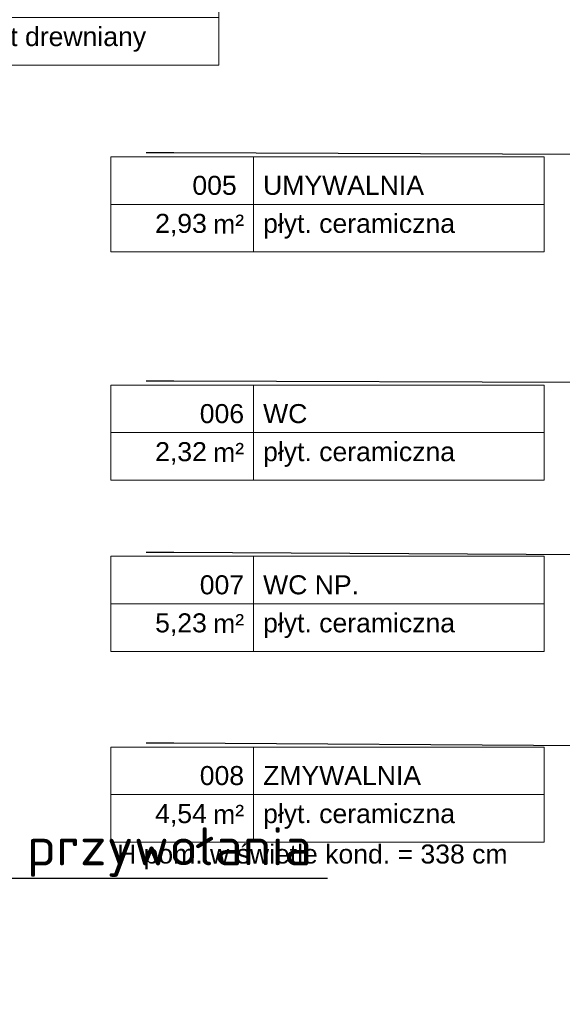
# Model space of a CAD drawing. Header units: millimetres. Extents: x 22250 to 51280, y -5012 to 7692.
# Tile 136 of 183: x 46090 to 46375, y 2425 to 2942. Entities that reach past the tile are written whole.
import ezdxf
from ezdxf import colors
from ezdxf.entities.mleader import LeaderData, LeaderLine
from ezdxf.enums import TextEntityAlignment as Align
from ezdxf.math import Vec2, Vec3

# ---------------------------------------------------------------- set-up
doc = ezdxf.new("R2010")
doc.units = ezdxf.units.MM
doc.layers.add('E_Gniazda', color=1, linetype='Continuous')
doc.layers.add('E_podklad', color=252, linetype='Continuous')
doc.styles.add('ARIAL', font='arial.ttf')
doc.styles.get("Standard").update_dxf_attribs({"font": 'arial.ttf'})

# ---------------------------------------------------------------- blocks, each defined once
blk = doc.blocks.new('*U211')
at = {"lineweight": 5}
for p, q in [((-75, -25), (-75, 25)), ((-75, 25), (0, 25)), ((0, 0), (0, 25)), ((0, 25), (152.71, 25)), ((152.71, 25), (152.71, -25)), ((-75, -25), (0, -25)), ((152.71, -25), (0, -25))]:
    blk.add_line(p, q, dxfattribs=at)
at = {"lineweight": 5, "ltscale": 18.5}
for p, q in [((0, 25), (0, -25)), ((-75, 0), (152.71, 0))]:
    blk.add_line(p, q, dxfattribs=at)
at = {"lineweight": 5, "ltscale": 18.5, "insert": (-5, -10.38), "char_height": 10, "attachment_point": 6, "style": 'ARIAL'}
blk.add_mtext('\\A1;m²', dxfattribs=at)
at = {"lineweight": 5, "style": 'ARIAL'}
blk.add_attdef('1NR', text='', height=10, dxfattribs=at).set_placement((-5, 5), align=Align.RIGHT)
blk.add_attdef('2POM', (5, 5), '', height=10, dxfattribs=at)
blk.add_attdef('4PL2', text='', height=10, dxfattribs=at).set_placement((-24.57, -5), align=Align.TOP_RIGHT)
blk.add_attdef('3POS', text='', height=10, dxfattribs=at).set_placement((5, -5), align=Align.TOP_LEFT)
blk = doc.blocks.new('_Dot')
at = {"color": 0, "linetype": 'ByBlock', "lineweight": -2}
blk.add_line((-0.5, 0), (-1, 0), dxfattribs=at)
at = {"color": 0, "linetype": 'ByBlock', "const_width": 0.5}
blk.add_lwpolyline([(-0.25, 0, 1), (0.25, 0, 1)], format="xyb", close=True, dxfattribs=at)

msp = doc.modelspace()

# ---------------------------------------------------------------- block references
at = {"layer": 'E_podklad'}
for p, values in [((46041.85, 2943.26), {'1NR': '017', '2POM': 'SALA 1 - JADALNIA', '3POS': 'parkiet drewniany', '4PL2': '70,72'}), ((46212.83, 2845.06), {'1NR': '005 ', '2POM': 'UMYWALNIA', '3POS': 'płyt. ceramiczna', '4PL2': '2,93'}), ((46212.83, 2725.06), {'1NR': '006', '2POM': 'WC', '3POS': 'płyt. ceramiczna', '4PL2': '2,32'}), ((46212.83, 2635.06), {'1NR': '007', '2POM': 'WC NP.', '3POS': 'płyt. ceramiczna', '4PL2': '5,23'}), ((46212.83, 2534.79), {'1NR': '008', '2POM': 'ZMYWALNIA', '3POS': 'płyt. ceramiczna', '4PL2': '4,54'})]:
    msp.add_blockref('*U211', p, dxfattribs=at).add_auto_attribs(values)

# ---------------------------------------------------------------- texts
at = {"layer": 'E_podklad', "insert": (46141.02, 2508.54), "char_height": 10, "attachment_point": 1}
msp.add_mtext_dynamic_manual_height_columns('H pom. w świetle kond. = 338 cm', width=254.3544, gutter_width=0, heights=[12.82], dxfattribs=at)

# ---------------------------------------------------------------- leaders
at = {"layer": 'E_Gniazda', "color": 30, "linetype": 'ByBlock', "lineweight": -3, "ltscale": 20}
ml = msp.add_multileader_mtext('Standard', dxfattribs=at)
ml.set_content('{\\Fsimplex|c0;Koncentrator systemu przywołania}', color=30)
ml.set_leader_properties()
ml.build(insert=Vec2(0, 0))
ml.multileader.update_dxf_attribs({"text_left_attachment_type": 5, "text_right_attachment_type": 5})
ctx = ml.context
ctx.base_point, ctx.char_height, ctx.plane_origin = Vec3(45780.4, 2490.92), 20, Vec3(46631.17, 2034.04)
ctx.left_attachment, ctx.right_attachment = 5, 5
notes = []
notes.append((ctx, [(0, (1, 1, 0), (45772.4, 2490.92), (1, 0), 8, [(3, [(45715.43, 2464.54)], 0, [])])]))
ctx.mtext.insert, ctx.mtext.flow_direction = Vec3(45782.4, 2517.59), 5
at = {"layer": 'E_podklad'}
ml = msp.add_multileader_mtext('Standard', dxfattribs=at)
ml.set_content('', color=256)
ml.set_leader_properties()
ml.set_arrow_properties(name='DOT')
ml.build(insert=Vec2(0, 0))
ml.multileader.update_dxf_attribs({"arrow_head_size": 6})
ctx = ml.context
ctx.base_point, ctx.arrow_head_size, ctx.plane_origin = Vec3(46152.35, 2872.06), 6, Vec3(45935.82, 3337.77)
ctx.text_align_type = 2
notes.append((ctx, [(0, (1, 1, 0), (46170.88, 2872.06), (-1, 0), 14.52, [(0, [(46738.22, 2870.06)], 0, [])])]))
ctx.mtext.insert, ctx.mtext.alignment, ctx.mtext.flow_direction = Vec3(46154.35, 2872.06), 3, 5
ml = msp.add_multileader_mtext('Standard', dxfattribs=at)
ml.set_content('', color=256)
ml.set_leader_properties()
ml.set_arrow_properties(name='DOT')
ml.build(insert=Vec2(0, 0))
ml.multileader.update_dxf_attribs({"arrow_head_size": 6})
ctx = ml.context
ctx.base_point, ctx.arrow_head_size, ctx.plane_origin = Vec3(46152.35, 2752.06), 6, Vec3(45935.82, 3217.77)
ctx.text_align_type = 2
notes.append((ctx, [(0, (1, 1, 0), (46170.88, 2752.06), (-1, 0), 14.52, [(0, [(46830.41, 2750.06)], 0, [])])]))
ctx.mtext.insert, ctx.mtext.alignment, ctx.mtext.flow_direction = Vec3(46154.35, 2752.06), 3, 5
ml = msp.add_multileader_mtext('Standard', dxfattribs=at)
ml.set_content('', color=256)
ml.set_leader_properties()
ml.set_arrow_properties(name='DOT')
ml.build(insert=Vec2(0, 0))
ml.multileader.update_dxf_attribs({"arrow_head_size": 6})
ctx = ml.context
ctx.base_point, ctx.arrow_head_size, ctx.plane_origin = Vec3(46152.35, 2662.06), 6, Vec3(45935.82, 3127.77)
ctx.text_align_type = 2
notes.append((ctx, [(0, (1, 1, 0), (46170.88, 2662.06), (-1, 0), 14.52, [(0, [(46500.69, 2660.06)], 0, [])])]))
ctx.mtext.insert, ctx.mtext.alignment, ctx.mtext.flow_direction = Vec3(46154.35, 2662.06), 3, 5
ml = msp.add_multileader_mtext('Standard', dxfattribs=at)
ml.set_content('', color=256)
ml.set_leader_properties()
ml.set_arrow_properties(name='DOT')
ml.build(insert=Vec2(0, 0))
ml.multileader.update_dxf_attribs({"arrow_head_size": 6})
ctx = ml.context
ctx.base_point, ctx.arrow_head_size, ctx.plane_origin = Vec3(46152.35, 2561.79), 6, Vec3(45935.82, 3027.5)
ctx.text_align_type = 2
notes.append((ctx, [(0, (1, 1, 0), (46170.88, 2561.79), (-1, 0), 14.52, [(0, [(46500.69, 2559.79)], 0, [])])]))
ctx.mtext.insert, ctx.mtext.alignment, ctx.mtext.flow_direction = Vec3(46154.35, 2561.79), 3, 5
for ctx, leaders in notes:
    for number, flags, end, landing, length, lines in leaders:
        leader = LeaderData()
        leader.index, (leader.has_last_leader_line, leader.has_dogleg_vector, leader.attachment_direction) = number, flags
        leader.last_leader_point, leader.dogleg_vector, leader.dogleg_length = Vec3(end), Vec3(landing), length
        for number, points, colour, breaks in lines:
            line = LeaderLine()
            line.index, line.vertices, line.color, line.breaks = number, Vec3.list(points), colors.encode_raw_color(colour), breaks
            leader.lines.append(line)
        ctx.leaders.append(leader)

doc.saveas('drawing.dxf')
